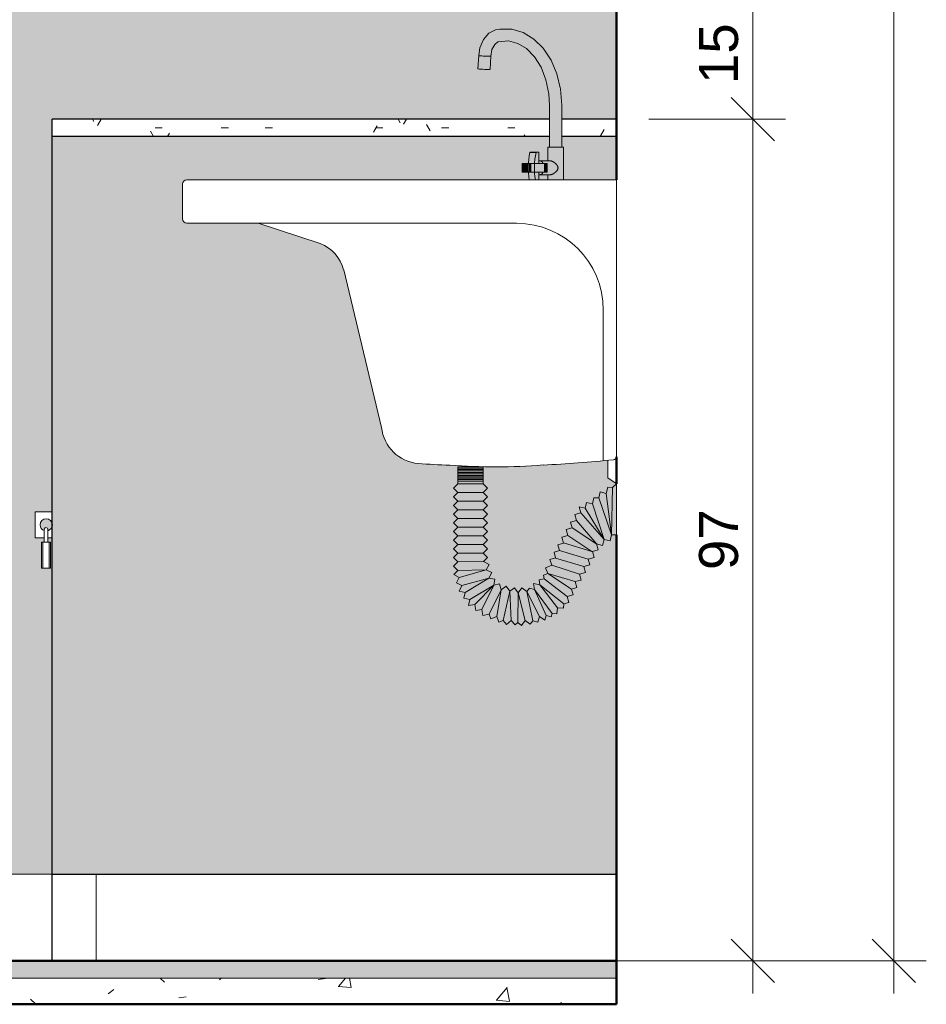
# Model space of a CAD drawing. Header units: metres. Extents: x -9 to 22, y -18.3 to 9.4.
# Tile 10 of 66: x 11.7 to 12.8, y -0.1 to 1.1. Entities that reach past the tile are written whole.
import ezdxf

# ---------------------------------------------------------------- set-up
doc = ezdxf.new("R2010")
doc.units = ezdxf.units.M
for name, color, linetype, lineweight in [('A-ANNO-DIMS', 7, 'Continuous', 9), ('A-ANNO-DIMS-25', 7, 'Continuous', 9), ('A-DETL-GENF', 7, 'Continuous', 5), ('A-DOOR', 7, 'Continuous', 5), ('A-FLOR', 7, 'Continuous', 5), ('A-FLOR-MCUT', 7, 'Continuous', 5), ('A-FLOR-PATT', 7, 'Continuous', 5), ('A-WALL', 7, 'Continuous', 5), ('A-WALL-PATT', 7, 'Continuous', 5), ('I-WALL', 7, 'Continuous', 5), ('P-SANR-FIXT', 7, 'Continuous', 5), ('Q-CASE', 7, 'Continuous', 5), ('Q-SPCQ', 7, 'Continuous', 5)]:
    doc.layers.add(name, color=color, linetype=linetype, lineweight=lineweight)
doc.layers.add('A-DETL', color=7, linetype='Continuous', lineweight=5, true_color=0x00a600)
doc.styles.add('Arial_4', font='arial.ttf', dxfattribs={"height": 0.045})
doc.dimstyles.new('Com_linha__ref__contínua__-_Cor_Vermelha_Arial_1_8mm', dxfattribs={"dimscale": 0.3048, "dimtxt": 0.045912, "dimasz": 0.164042, "dimexe": 0.123031, "dimexo": 0.123031, "dimgap": 0.012303, "dimtad": 1, "dimdec": 1, "dimlfac": 100, "dimrnd": 0.1, "dimdsep": 46, "dimtxsty": 'Arial_4', "dimblk1": 'OBLIQUE', "dimblk2": 'OBLIQUE', "dimsah": 1, "dimcen": 0.09, "dimdle": 0.123031, "dimazin": 0, "dimtfac": 1, "dimtdec": 4, "dimtix": 1, "dimtmove": 0, "dimatfit": 3, "dimfxl": 1, "dimtvp": 1, "dimtolj": 1, "dimtzin": 0, "dimarcsym": 2})

# ---------------------------------------------------------------- blocks, each defined once
blk = doc.blocks.new('TAMPO DO ABRIGO GLP EM GRANITO CINZA ANDORINHA - TAMPO DO ABRIGO GLP EM GRANITO CINZA ANDORINHA-1861549-3b')
at = {"layer": 'Q-CASE', "true_color": 0xa7a7a7}
h = blk.add_hatch(dxfattribs=at)
h.set_pattern_fill('FP_2', color=253, style=0, pattern_type=2)
h.set_pattern_definition([(0, (0, 0), (0.1016, 0.0254), [0.00838, -0.06782, 0.00838, -0.06782, -0.4064]), (0, (0, 0), (0.1016, 0.0254), [-0.1524, 0.00838, -0.14402, 0.00838, -0.06782, -0.1778]), (0, (0, 0), (0.1016, 0.0254), [-0.381, 0.00838, -0.04242, 0.00838, -0.11862]), (120, (0.0381, 0.0127), (-0.072797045, 0.07528818), [0.00838, -0.06782, 0.00838, -0.06782, -0.4064]), (120, (0.0381, 0.0127), (-0.072797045, 0.07528818), [-0.1524, 0.00838, -0.14402, 0.00838, -0.06782, -0.1778]), (120, (0.0381, 0.0127), (-0.072797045, 0.07528818), [-0.381, 0.00838, -0.04242, 0.00838, -0.11862]), (240, (0.0508, 0.0635), (-0.028802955, -0.10068818), [0.00838, -0.06782, 0.00838, -0.06782, -0.4064]), (240, (0.0508, 0.0635), (-0.028802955, -0.10068818), [-0.1524, 0.00838, -0.14402, 0.00838, -0.06782, -0.1778]), (240, (0.0508, 0.0635), (-0.028802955, -0.10068818), [-0.381, 0.00838, -0.04242, 0.00838, -0.11862])])
h.paths.add_polyline_path([(18.0345, 0.93), (18.075, 0.93), (18.075, 0.95), (18.012, 0.95), (18.012, 0.93), (18.0142, 0.93)])
h.paths.add_polyline_path([(17.425, 0.93), (17.998, 0.93), (17.998, 0.95), (17.425, 0.95)])
at = {"layer": 'Q-CASE'}
for p, q in [((17.425, 0.95), (17.998, 0.95)), ((17.425, 0.93), (17.425, 0.95)), ((18.012, 0.95), (18.075, 0.95)), ((17.998, 0.93), (17.425, 0.93)), ((18.075, 0.93), (18.012, 0.93))]:
    blk.add_line(p, q, dxfattribs=at)
blk = doc.blocks.new('PORTINHOLA PARA_1971258-3b0')
at = {"layer": 'A-DOOR'}
for p, q in [((17.4053, 0.4975), (17.4053, 0.4675)), ((17.425, 0.4975), (17.4053, 0.4975)), ((17.4197, 0.4775), (17.4197, 0.4757)), ((17.4053, 0.4675), (17.4157, 0.4675)), ((17.4157, 0.4625), (17.4157, 0.4675)), ((17.4196, 0.4675), (17.425, 0.4675)), ((17.4126, 0.4625), (17.4126, 0.4325)), ((17.414, 0.4625), (17.4126, 0.4625)), ((17.414, 0.4625), (17.4213, 0.4625)), ((17.414, 0.4625), (17.414, 0.4325)), ((17.4228, 0.4625), (17.4213, 0.4625)), ((17.4213, 0.4325), (17.4213, 0.4625)), ((17.4228, 0.4325), (17.4228, 0.4625)), ((17.4126, 0.4325), (17.414, 0.4325)), ((17.4213, 0.4325), (17.414, 0.4325)), ((17.4213, 0.4325), (17.4228, 0.4325))]:
    blk.add_line(p, q, dxfattribs=at)
at = {"layer": 'A-DOOR', "flags": 128}
for points in [[(17.4157, 0.4775), (17.4166, 0.4792), (17.4177, 0.4795)], [(17.4157, 0.4759), (17.4157, 0.4775), (17.4157, 0.4775)], [(17.4157, 0.4775), (17.4157, 0.4756), (17.4157, 0.4703), (17.4157, 0.463), (17.4157, 0.4625)], [(17.4177, 0.4795), (17.4194, 0.4786), (17.4197, 0.4775)], [(17.4197, 0.4625), (17.4197, 0.4699), (17.4197, 0.4753), (17.4197, 0.4775), (17.4197, 0.4775)], [(17.4197, 0.4675), (17.4197, 0.463), (17.4197, 0.4625)]]:
    blk.add_lwpolyline(points, dxfattribs=at)
at = {"layer": 'A-DOOR'}
for start, end in [(0, 180), (180, 251.576), (285, 360)]:
    blk.add_arc((17.418, 0.4825), 0.00706, start, end, dxfattribs=at)
blk = doc.blocks.new('TORNEIRA DE MESA_ BICA MÓVEL_ BICA ALTA - 1167_C34_Cromado CR10-2217854-3b')
at = {"layer": 'P-SANR-FIXT', "true_color": 0xf4f4f4}
for points in [[(17.9184, 1.0228), (17.9196, 1.031), (17.9226, 1.038), (17.9272, 1.0432), (17.9326, 1.046), (17.9327, 1.0484), (17.9329, 1.0494), (17.9335, 1.0508), (17.9344, 1.0519), (17.9318, 1.0506), (17.9272, 1.0479), (17.9226, 1.0424), (17.9196, 1.0374), (17.9177, 1.0309), (17.917, 1.0271), (17.9164, 1.0231), (17.9175, 1.0229)], [(17.9291, 1.0224), (17.9303, 1.0226), (17.931, 1.028), (17.9336, 1.0347), (17.9344, 1.0357), (17.9371, 1.0382), (17.9394, 1.0392), (17.9385, 1.0391), (17.9371, 1.0393), (17.9354, 1.0404), (17.9343, 1.0417), (17.9335, 1.0432), (17.9329, 1.0446), (17.9326, 1.0459), (17.9272, 1.0432), (17.9225, 1.0376), (17.9196, 1.0309), (17.9184, 1.0228), (17.9274, 1.0224), (17.9288, 1.0224)], [(18.0085, 0.9659), (18.012, 0.9659), (18.0091, 0.9915), (18.0045, 1.0066), (18.0001, 1.0171), (17.9901, 1.0323), (17.9775, 1.0439), (17.97, 1.048), (17.9598, 1.0525), (17.9483, 1.0541), (17.9355, 1.0526), (17.9344, 1.0519), (17.9335, 1.0508), (17.9327, 1.0484), (17.9326, 1.0472), (17.9326, 1.046), (17.9426, 1.0472), (17.9533, 1.0457), (17.9623, 1.0423), (17.9714, 1.0363), (17.9805, 1.0269), (17.9872, 1.0171), (17.9924, 1.0066), (17.9966, 0.9937), (17.9992, 0.98), (18.0001, 0.9659), (18.0069, 0.9659)], [(18.0001, 0.9659), (17.999, 0.9813), (17.9966, 0.9937), (17.9924, 1.0066), (17.9857, 1.0195), (17.9785, 1.0293), (17.971, 1.0366), (17.962, 1.0424), (17.9518, 1.0461), (17.9426, 1.0472), (17.9326, 1.046), (17.9335, 1.0432), (17.9343, 1.0417), (17.9354, 1.0404), (17.9359, 1.04), (17.9371, 1.0393), (17.9385, 1.0391), (17.9485, 1.0402), (17.9557, 1.0392), (17.9671, 1.0347), (17.9757, 1.0282), (17.9832, 1.0182), (17.9891, 1.0085), (17.9926, 0.9996), (17.9966, 0.9829), (17.9983, 0.9659), (17.9992, 0.9659)], [(17.9175, 1.0077), (17.9184, 1.0228), (17.9164, 1.0228), (17.9157, 1.008), (17.9164, 1.0079)], [(17.9274, 1.0071), (17.9294, 1.0073), (17.9301, 1.0225), (17.9248, 1.0225), (17.9184, 1.0228), (17.9175, 1.0077), (17.9252, 1.0072), (17.9259, 1.0071)], [(17.9983, 0.9177), (18.0001, 0.9177), (18.0001, 0.9659), (17.998, 0.9659), (17.998, 0.9177)], [(18.0085, 0.9177), (18.012, 0.9177), (18.0118, 0.9659), (18.0001, 0.9659), (18.0002, 0.9177), (18.0078, 0.9177)], [(17.9825, 0.9115), (17.9825, 0.912), (17.9756, 0.9118), (17.9755, 0.9115), (17.9808, 0.9115)], [(17.9825, 0.88), (17.9858, 0.88), (17.9858, 0.8888), (17.9809, 0.8888), (17.981, 0.8988), (17.9858, 0.8988), (17.9858, 0.912), (17.9831, 0.912), (17.9825, 0.9115), (17.9808, 0.8997), (17.9809, 0.8869), (17.982, 0.88)], [(17.9987, 0.88), (18.014, 0.88), (18.014, 0.9177), (17.9987, 0.9177), (17.9987, 0.9019), (18.0005, 0.9015), (18.0027, 0.9004), (18.005, 0.8988), (18.0063, 0.8974), (18.0074, 0.8956), (18.0078, 0.8939), (18.0072, 0.8918), (18.0058, 0.8899), (18.0034, 0.8877), (18.0002, 0.8861), (17.9987, 0.8859), (17.9987, 0.8824)], [(17.9952, 0.8939), (18.0078, 0.8939), (18.0072, 0.8959), (18.0058, 0.8979), (18.0034, 0.9), (18.0002, 0.9016), (17.9972, 0.9019), (17.9878, 0.9016), (17.9892, 0.9008), (17.9913, 0.8988), (17.9952, 0.8988), (17.9952, 0.8943)], [(17.9922, 0.8888), (17.9924, 0.8888), (17.9922, 0.8988), (17.9916, 0.8988), (17.9918, 0.8888), (17.9921, 0.8888)], [(17.9939, 0.8888), (17.9952, 0.8888), (17.9952, 0.8988), (17.9924, 0.8988), (17.9924, 0.8888)], [(17.9892, 0.8859), (18.0003, 0.8861), (18.0027, 0.8873), (18.005, 0.8889), (18.0063, 0.8904), (18.0075, 0.8927), (18.0078, 0.8939), (17.9952, 0.8939), (17.9952, 0.8888), (17.9907, 0.8888), (17.9904, 0.8882), (17.9889, 0.8868), (17.9876, 0.8861), (17.9878, 0.8859)]]:
    blk.add_hatch(color=7, dxfattribs=at).paths.add_polyline_path(points)
h = blk.add_hatch(color=7, dxfattribs=at)
h.paths.add_polyline_path([(17.9795, 0.88), (17.982, 0.88), (17.9808, 0.8878), (17.9808, 0.8998), (17.9825, 0.9115), (17.9755, 0.9115), (17.9737, 0.8988), (17.9737, 0.8878), (17.9749, 0.88)])
h.paths.add_polyline_path([(17.9771, 0.8888), (17.9744, 0.8888), (17.9745, 0.8988), (17.9801, 0.8988), (17.9801, 0.8888)])
h = blk.add_hatch(color=7, dxfattribs=at)
h.paths.add_polyline_path([(17.996, 0.88), (17.9987, 0.88), (17.9987, 0.8859), (17.996, 0.8859), (17.996, 0.8824)])
h.paths.add_polyline_path([(17.9987, 0.9019), (17.9987, 0.9177), (17.996, 0.9177), (17.9962, 0.9019), (17.9975, 0.9019)])
h = blk.add_hatch(color=7, dxfattribs=at)
h.paths.add_polyline_path([(17.9664, 0.8888), (17.9737, 0.8888), (17.9736, 0.8988), (17.9664, 0.8988)])
h.paths.add_polyline_path([(17.9771, 0.8888), (17.9771, 0.8988), (17.9745, 0.8985), (17.9744, 0.8888)])
h = blk.add_hatch(color=7, dxfattribs=at)
h.paths.add_polyline_path([(17.9858, 0.8888), (17.9916, 0.8888), (17.9916, 0.8988), (17.9809, 0.8988), (17.9809, 0.8888), (17.9839, 0.8888)])
h.paths.add_polyline_path([(17.9801, 0.8888), (17.9801, 0.8988), (17.9771, 0.8988), (17.9771, 0.8888)])
h = blk.add_hatch(color=7, dxfattribs=at)
h.paths.add_polyline_path([(17.9864, 0.8859), (17.9878, 0.8861), (17.9892, 0.8869), (17.9906, 0.8888), (17.9858, 0.8888), (17.9858, 0.886)])
h.paths.add_polyline_path([(17.9865, 0.8988), (17.9908, 0.8988), (17.9899, 0.9), (17.9889, 0.901), (17.9876, 0.9016), (17.9858, 0.9018), (17.9858, 0.8988), (17.9864, 0.8988)])
at = {"layer": 'P-SANR-FIXT'}
for p, q in [((17.9164, 1.0231), (17.9154, 1.0081)), ((17.9294, 1.0073), (17.9304, 1.0225)), ((17.998, 0.9659), (17.998, 0.9177)), ((18.012, 0.9177), (18.012, 0.9659)), ((17.9755, 0.9115), (17.9825, 0.9115)), ((17.9831, 0.912), (17.976, 0.912)), ((17.9858, 0.912), (17.9831, 0.912)), ((17.9858, 0.8988), (17.9858, 0.912)), ((17.996, 0.9177), (17.996, 0.9019)), ((17.9987, 0.9177), (17.996, 0.9177)), ((18.014, 0.9177), (17.9987, 0.9177)), ((18.014, 0.88), (18.014, 0.9177)), ((17.9664, 0.8988), (17.9664, 0.8888)), ((17.9664, 0.8988), (17.9664, 0.8988)), ((17.9734, 0.8988), (17.9664, 0.8988)), ((17.9771, 0.8988), (17.9743, 0.8988)), ((17.98, 0.8988), (17.9771, 0.8988)), ((17.9916, 0.8988), (17.9808, 0.8988)), ((17.9987, 0.9019), (17.9864, 0.9019)), ((17.9924, 0.8988), (17.9916, 0.8988)), ((17.9924, 0.8988), (17.9952, 0.8988)), ((17.9952, 0.8988), (17.9952, 0.8888)), ((17.9664, 0.8888), (17.9734, 0.8888)), ((17.9664, 0.8888), (17.9664, 0.8888)), ((17.9743, 0.8888), (17.9771, 0.8888)), ((17.9771, 0.8888), (17.98, 0.8888)), ((17.9808, 0.8888), (17.9916, 0.8888)), ((17.9858, 0.88), (17.9858, 0.8888)), ((17.9864, 0.8859), (17.9987, 0.8859)), ((17.9916, 0.8888), (17.9924, 0.8888)), ((17.9952, 0.8888), (17.9924, 0.8888)), ((17.996, 0.8859), (17.996, 0.88))]:
    blk.add_line(p, q, dxfattribs=at)
at = {"layer": 'P-SANR-FIXT', "flags": 128}
for points in [[(17.9359, 1.0528), (17.9281, 1.0489), (17.9218, 1.0419), (17.9177, 1.0323), (17.9164, 1.0231)], [(18.012, 0.9659), (18.0106, 0.9845), (18.0064, 1.0021), (17.9997, 1.018), (17.9908, 1.0316), (17.98, 1.0423), (17.9678, 1.0498), (17.9545, 1.0537), (17.9408, 1.0537), (17.9359, 1.0528)], [(17.9304, 1.0225), (17.9317, 1.0303), (17.9348, 1.0361), (17.9384, 1.0389), (17.9393, 1.0392)], [(17.9393, 1.0392), (17.9506, 1.0401), (17.9615, 1.0373), (17.9715, 1.0312), (17.9806, 1.0219), (17.9882, 1.0098), (17.9939, 0.9953), (17.9972, 0.9792), (17.998, 0.9659)]]:
    blk.add_lwpolyline(points, dxfattribs=at)
at = {"layer": 'P-SANR-FIXT'}
for centre, major_axis, ratio, start_param, end_param in [((17.9224, 1.0077), (-0.00699, 0.00043), 0.061628, 0, 0.787304), ((17.9224, 1.0077), (-0.00699, 0.00043), 0.061628, 0.787304, 3.143499), ((18.0151, 0.8938), (0, 0.0588), 0.707107, 1.264849, 1.808058), ((17.976, 0.9112), (0, 0.0008), 0.707107, 0.244346, 1.22173), ((18.0222, 0.8938), (0, 0.0588), 0.707107, 1.264849, 1.808058), ((17.9831, 0.9112), (0, 0.0008), 0.707107, 0, 1.22173), ((17.9864, 0.8939), (0, 0.008), 0.707107, 5.378985, 6.374275), ((17.9864, 0.8939), (0, 0.008), 0.707107, 3.050503, 4.015768)]:
    blk.add_ellipse(centre, major_axis=major_axis, ratio=ratio, start_param=start_param, end_param=end_param, dxfattribs=at)
for points, knots in [([(17.9164, 1.0231), (17.9164, 1.0231), (17.9164, 1.0231), (17.9169, 1.023), (17.9178, 1.0229), (17.9184, 1.0228)], [-0.2502611, -0.2502611, -0.2502611, -0.2502611, -0.2222222, -0.1111111, 0, 0, 0, 0]), ([(17.9184, 1.0228), (17.9193, 1.0228), (17.9215, 1.0226), (17.9248, 1.0225), (17.9275, 1.0224), (17.9292, 1.0224), (17.9302, 1.0225), (17.9304, 1.0225), (17.9304, 1.0225)], [-1, -1, -1, -1, -0.8333333, -0.6666667, -0.5555556, -0.4444444, -0.3333333, -0.2506871, -0.2506871, -0.2506871, -0.2506871]), ([(18.0078, 0.8939), (18.0078, 0.8942), (18.0077, 0.8947), (18.0075, 0.8952), (18.0074, 0.8955), (18.0073, 0.8958), (18.0072, 0.896), (18.0071, 0.8963), (18.0069, 0.8966), (18.0066, 0.8969), (18.0064, 0.8972), (18.0063, 0.8974), (18.0061, 0.8976), (18.0059, 0.8978), (18.0057, 0.8981), (18.0054, 0.8984), (18.0051, 0.8986), (18.005, 0.8988), (18.0048, 0.899), (18.0045, 0.8992), (18.0042, 0.8994), (18.0038, 0.8997), (18.0034, 0.9), (18.003, 0.9003), (18.0026, 0.9005), (18.0022, 0.9008), (18.0018, 0.901), (18.0014, 0.9012), (18.001, 0.9014), (18.0006, 0.9015), (18, 0.9017), (17.9994, 0.9018), (17.9989, 0.9019), (17.9987, 0.9019)], [0, 0, 0, 0, 0.071429, 0.107143, 0.125, 0.142857, 0.160714, 0.178571, 0.214286, 0.25, 0.267857, 0.285714, 0.303571, 0.321429, 0.357143, 0.392857, 0.410714, 0.428571, 0.446429, 0.464286, 0.5, 0.535714, 0.571429, 0.607143, 0.642857, 0.678571, 0.714286, 0.75, 0.785714, 0.821429, 0.857143, 0.928571, 1, 1, 1, 1]), ([(17.9987, 0.8859), (17.9989, 0.8859), (17.9994, 0.8859), (18, 0.8861), (18.0006, 0.8862), (18.001, 0.8864), (18.0014, 0.8866), (18.0018, 0.8867), (18.0022, 0.887), (18.0026, 0.8872), (18.003, 0.8875), (18.0034, 0.8877), (18.0038, 0.888), (18.0042, 0.8883), (18.0045, 0.8886), (18.0048, 0.8888), (18.005, 0.889), (18.0052, 0.8892), (18.0056, 0.8895), (18.0059, 0.8899), (18.0062, 0.8902), (18.0063, 0.8904), (18.0066, 0.8907), (18.0069, 0.8911), (18.0072, 0.8916), (18.0073, 0.8919), (18.0074, 0.8921), (18.0076, 0.8925), (18.0077, 0.8931), (18.0078, 0.8936), (18.0078, 0.8939)], [0, 0, 0, 0, 0.071429, 0.142857, 0.178571, 0.214286, 0.25, 0.285714, 0.321429, 0.357143, 0.392857, 0.428571, 0.464286, 0.5, 0.535714, 0.553571, 0.571429, 0.598214, 0.625, 0.678571, 0.705357, 0.71875, 0.732143, 0.785714, 0.839286, 0.852679, 0.866071, 0.892857, 0.946429, 1, 1, 1, 1])]:
    blk.add_open_spline(points, degree=3, knots=knots, dxfattribs=at)
blk.add_open_spline([(17.9304, 1.0225), (17.9304, 1.0225), (17.9304, 1.0225), (17.9303, 1.0226)], degree=3, dxfattribs=at)
blk = doc.blocks.new('TANQUE EM MÁRMORE SINTÉTICO 34L E 1 BATEDOR - TQ_03_Branco Gelo GE17-2860659-3b')
at = {"layer": 'P-SANR-FIXT'}
for p, q in [((17.575, 0.875), (17.575, 0.835)), ((18.075, 0.88), (17.58, 0.88)), ((18.075, 0.561), (18.075, 0.88)), ((17.58, 0.83), (17.6623, 0.83)), ((17.6623, 0.83), (17.7337, 0.8068)), ((17.6623, 0.83), (17.96, 0.83)), ((17.7608, 0.7762), (17.8044, 0.5948)), ((18.06, 0.73), (18.06, 0.5564))]:
    blk.add_line(p, q, dxfattribs=at)
for centre, radius, start, end in [((17.58, 0.875), 0.005, 90, 180), ((17.58, 0.835), 0.005, 180, 270), ((17.96, 0.73), 0.1, 0, 90), ((17.7172, 0.7649), 0.045, 14.5579, 68.5003), ((17.8505, 0.5992), 0.0462, 185.4804, 265.382), ((17.9339, 1.8568), 1.3066, 272.488, 276.0459), ((18.0716, 0.561), 0.00348, 270, 360), ((17.9339, 1.8568), 1.3066, 266.1726, 267.7687), ((17.9353, 1.2497), 0.7004, 265.7237, 274.533), ((17.9353, 1.2497), 0.7004, 265.7237, 274.533)]:
    blk.add_arc(centre, radius, start, end, dxfattribs=at)
blk = doc.blocks.new('MAO FRANCESA_5 - MAO FRANCESA_1-2861545-3b')
at = {"layer": 'Q-SPCQ'}
for p, q in [((18.065, 0.5569), (18.065, 0.5367)), ((18.0746, 0.53), (18.0746, 0.5594)), ((18.065, 0.5367), (18.0746, 0.53))]:
    blk.add_line(p, q, dxfattribs=at)
blk = doc.blocks.new('DIMBLOCK30-3b')
at = {"layer": 'A-ANNO-DIMS-25', "color": 242, "true_color": 0xbd2b2e, "transparency": 16777216}
for p, q in [((12.5763, 0.95), (12.5513, 0.975)), ((12.5763, 0.95), (12.4564, 0.95)), ((12.5763, -0.0575), (12.5763, 0.95)), ((12.5763, 0.95), (12.6013, 0.925)), ((12.5763, 0.95), (12.6138, 0.95)), ((12.5763, -0.02), (12.5513, 0.005)), ((12.5763, -0.02), (12.4564, -0.02)), ((12.5763, -0.02), (12.6013, -0.045)), ((12.5763, -0.02), (12.6138, -0.02))]:
    blk.add_line(p, q, dxfattribs=at)
at = {"layer": 'A-ANNO-DIMS-25', "color": 0, "transparency": 16777216, "insert": (12.5141, 0.4304), "char_height": 0.045, "width": 0.083065, "attachment_point": 1, "rotation": 90, "line_spacing_factor": 0.941778, "style": 'Arial_4'}
blk.add_mtext('97', dxfattribs=at)
blk = doc.blocks.new('_Oblique')
at = {"color": 0, "linetype": 'ByBlock', "lineweight": -2}
blk.add_line((-0.5, -0.5), (0.5, 0.5), dxfattribs=at)
blk = doc.blocks.new('DIMBLOCK31-3b')
at = {"layer": 'A-ANNO-DIMS-25', "color": 242, "true_color": 0xbd2b2e, "transparency": 16777216}
for p, q in [((12.5763, 1.1), (12.5513, 1.125)), ((12.5763, 1.1), (12.2564, 1.1)), ((12.5763, 0.95), (12.5763, 1.1)), ((12.5763, 1.1), (12.6013, 1.075)), ((12.5763, 1.1), (12.6138, 1.1)), ((12.5763, 0.95), (12.5513, 0.975)), ((12.5763, 0.95), (12.4564, 0.95)), ((12.5763, 0.95), (12.6013, 0.925)), ((12.5763, 0.95), (12.6138, 0.95))]:
    blk.add_line(p, q, dxfattribs=at)
at = {"layer": 'A-ANNO-DIMS-25', "color": 0, "transparency": 16777216, "insert": (12.5141, 0.9904), "char_height": 0.045, "width": 0.083065, "attachment_point": 1, "rotation": 90, "line_spacing_factor": 0.941778, "style": 'Arial_4'}
blk.add_mtext('15', dxfattribs=at)
blk = doc.blocks.new('DIMBLOCK34-3b')
at = {"layer": 'A-ANNO-DIMS-25', "color": 242, "true_color": 0xbd2b2e, "transparency": 16777216}
for p, q in [((12.7386, -0.0575), (12.7386, 2.5675)), ((12.7386, 2.53), (12.7136, 2.555)), ((12.7386, 2.53), (12.39, 2.53)), ((12.7386, 2.53), (12.7636, 2.505)), ((12.7386, 2.53), (12.7761, 2.53)), ((12.7386, -0.02), (12.7136, 0.005)), ((12.7386, -0.02), (12.39, -0.02)), ((12.7386, -0.02), (12.7636, -0.045)), ((12.7386, -0.02), (12.7761, -0.02))]:
    blk.add_line(p, q, dxfattribs=at)
at = {"layer": 'A-ANNO-DIMS-25', "color": 0, "transparency": 16777216, "insert": (12.6764, 1.2031), "char_height": 0.045, "width": 0.124597, "attachment_point": 1, "rotation": 90, "line_spacing_factor": 0.941778, "style": 'Arial_4'}
blk.add_mtext('255', dxfattribs=at)

msp = doc.modelspace()

# ---------------------------------------------------------------- hatches: boundary and pattern name
at = {"layer": 'A-DETL-GENF', "true_color": 0xffffff}
msp.add_hatch(color=7, dxfattribs=at).paths.add_polyline_path([(12.3096, 0.3665), (12.3139, 0.3721), (12.3195, 0.3679), (12.3226, 0.3719), (12.3283, 0.3702), (12.3305, 0.3768), (12.3363, 0.3725), (12.3381, 0.378), (12.3439, 0.3763), (12.345, 0.3803), (12.3505, 0.3798), (12.351, 0.3869), (12.3581, 0.3863), (12.3584, 0.3914), (12.3642, 0.393), (12.3624, 0.3998), (12.3692, 0.4017), (12.3673, 0.4085), (12.3734, 0.4102), (12.3715, 0.417), (12.3784, 0.4189), (12.3765, 0.4257), (12.3833, 0.4276), (12.3814, 0.4344), (12.3882, 0.4363), (12.3863, 0.4431), (12.3932, 0.445), (12.3913, 0.4518), (12.3981, 0.4537), (12.3962, 0.4605), (12.4031, 0.4588), (12.4047, 0.4657), (12.4116, 0.4641), (12.4133, 0.4711), (12.4189, 0.4711), (12.4189, 0.5299), (12.4146, 0.5255), (12.4089, 0.5255), (12.4072, 0.5187), (12.4004, 0.5204), (12.3987, 0.5135), (12.3931, 0.5137), (12.3913, 0.5067), (12.3845, 0.5083), (12.3829, 0.5015), (12.376, 0.5031), (12.3779, 0.4963), (12.371, 0.4944), (12.3729, 0.4876), (12.3661, 0.4857), (12.368, 0.4789), (12.3612, 0.477), (12.3631, 0.4702), (12.3563, 0.4682), (12.3581, 0.4615), (12.3513, 0.4596), (12.3532, 0.4528), (12.3471, 0.4511), (12.3489, 0.4443), (12.3421, 0.4424), (12.3447, 0.4359), (12.3374, 0.433), (12.3401, 0.4264), (12.335, 0.4244), (12.3358, 0.4204), (12.3298, 0.4192), (12.3307, 0.4135), (12.3234, 0.4149), (12.3245, 0.4079), (12.3188, 0.4097), (12.3157, 0.4057), (12.3101, 0.4099), (12.3058, 0.4043), (12.3017, 0.41), (12.296, 0.4059), (12.2919, 0.4117), (12.2861, 0.4076), (12.2844, 0.4144), (12.2776, 0.4128), (12.279, 0.4197), (12.272, 0.4211), (12.2753, 0.4274), (12.269, 0.4306), (12.2723, 0.4369), (12.266, 0.4402), (12.2705, 0.4447), (12.2655, 0.4497), (12.2705, 0.4547), (12.2655, 0.4597), (12.2705, 0.4647), (12.2655, 0.4697), (12.2705, 0.4747), (12.2655, 0.4797), (12.2705, 0.4847), (12.2655, 0.4897), (12.2705, 0.4947), (12.2655, 0.4997), (12.2705, 0.5047), (12.2655, 0.5097), (12.2705, 0.5147), (12.2655, 0.5197), (12.2705, 0.5247), (12.2655, 0.5298), (12.2655, 0.5495), (12.2361, 0.5493), (12.2361, 0.5297), (12.2311, 0.5247), (12.2361, 0.5197), (12.2311, 0.5147), (12.2361, 0.5097), (12.2311, 0.5047), (12.2361, 0.4997), (12.2311, 0.4947), (12.2361, 0.4897), (12.2311, 0.4847), (12.2361, 0.4797), (12.2311, 0.4747), (12.2361, 0.4697), (12.2311, 0.4647), (12.2361, 0.4597), (12.2311, 0.4547), (12.2361, 0.4497), (12.2311, 0.4447), (12.2361, 0.4397), (12.2311, 0.4347), (12.2361, 0.4297), (12.2316, 0.4252), (12.2379, 0.4219), (12.2346, 0.4156), (12.2409, 0.4124), (12.2376, 0.4061), (12.2446, 0.4047), (12.2432, 0.3978), (12.2501, 0.3964), (12.2487, 0.3894), (12.2557, 0.3907), (12.257, 0.3838), (12.2639, 0.3851), (12.2652, 0.3781), (12.2723, 0.3794), (12.2744, 0.3742), (12.281, 0.3768), (12.2836, 0.3703), (12.2883, 0.3721), (12.2923, 0.3676), (12.2977, 0.3721), (12.3023, 0.3671), (12.3053, 0.3698), (12.3082, 0.3676)])
at = {"layer": 'A-FLOR', "true_color": 0xbbc5c4}
msp.add_hatch(color=9, dxfattribs=at).paths.add_polyline_path([(11.7689, -0.04), (12.4189, -0.04), (12.4189, -0.02), (9.8189, -0.02), (9.8189, -0.04), (11.4439, -0.04)])
at = {"layer": 'A-FLOR-PATT', "true_color": 0x787878}
h = msp.add_hatch(dxfattribs=at)
h.set_pattern_fill('FP_11', color=8, style=0, pattern_type=2)
h.set_pattern_definition([(50, (-5.6561, 0), (0.1821895, -0.015938), [0.01905, -0.20955]), (355, (-5.6561, 0), (-0.0352423, 0.1910586), [0.01524, -0.16764]), (100.451, (-5.64093, -0.00133), (0.146942, 0.1751196), [0.01619, -0.17809]), (46.184, (-5.6561, 0.0508), (0.2710768, -0.0420454), [0.02857, -0.31432]), (96.636, (-5.63352, 0.0473), (0.237407, 0.2474328), [0.02429, -0.26714]), (351.184, (-5.6561, 0.0508), (0.237406, 0.247428), [0.02286, -0.25146]), (21, (-5.6307, 0.0381), (0.1516197, -0.1022669), [0.01905, -0.20955]), (326, (-5.6307, 0.0381), (0.0618035, 0.1841894), [0.01524, -0.16764]), (71.451, (-5.61808, 0.02958), (0.213418, 0.0819242), [0.01619, -0.17809]), (37.5, (-5.656106, 0), (0.00308637, 0.08455105), [0.00838, -0.15723, 0.00838, -0.1618, -0.16827]), (37.5, (-5.656106, 0), (0.00308637, 0.08455105), [-0.33579, 0.00838, -0.15989]), (7.5, (-5.65611, 0), (0.06681573, 0.10017824), [0.00838, -0.08865, 0.00838, -0.15342, -0.06413]), (7.5, (-5.65611, 0), (0.06681573, 0.10017824), [-0.25883, 0.00838, -0.05575]), (327.5, (-5.712746, 0), (0.13558658, -0.0057276), [0.00838, -0.05512, 0.00838, -0.18974, -0.26289]), (327.5, (-5.712746, 0), (0.13558658, -0.0057276), [-0.26162, 0.00838, -0.25451]), (317.5, (-5.73815, 0), (0.1481253, 0.0254287), [0.00838, -0.07417, 0.00838, -0.12319, -0.18669]), (317.5, (-5.73815, 0), (0.1481253, 0.0254287), [-0.21412, 0.00838, -0.17831])])
h.paths.add_polyline_path([(11.4439, -0.07), (12.4189, -0.07), (12.4189, -0.04), (9.8189, -0.04), (9.8189, -0.07), (11.1189, -0.07)])
at = {"layer": 'A-WALL-PATT', "true_color": 0x787878}
h = msp.add_hatch(dxfattribs=at)
h.set_pattern_fill('FP_13', color=8, style=0, pattern_type=2)
h.set_pattern_definition([(0, (10.7689, -0.02), (0, 0.6), []), (90, (10.7689, -0.02), (-0.6, 4e-17), [])])
h.paths.add_polyline_path([(11.7689, -0.02), (11.7689, 0.08), (10.7689, 0.08), (10.7689, -0.02), (11.4439, -0.02)])
h = msp.add_hatch(dxfattribs=at)
h.set_pattern_fill('FP_14', color=8, style=0, pattern_type=2)
h.set_pattern_definition([(0, (13.0189, -0.02), (0, 0.6), []), (90, (13.0189, -0.02), (-0.6, 4e-17), [])])
h.paths.add_polyline_path([(11.9315, -0.02), (12.4189, -0.02), (12.4189, 0.08), (11.7689, 0.08), (11.769, -0.02)])
at = {"layer": 'I-WALL', "true_color": 0xdbcc9e}
h = msp.add_hatch(color=9, dxfattribs=at)
h.paths.add_polyline_path([(10.7689, 0.08), (11.7689, 0.08), (11.7689, 0.4675), (11.7635, 0.4675), (11.7634, 0.4664), (11.7636, 0.4625), (11.7667, 0.4625), (11.7667, 0.4325), (11.7565, 0.4325), (11.7565, 0.4625), (11.7597, 0.4625), (11.7596, 0.4675), (11.7492, 0.4675), (11.7492, 0.4975), (11.7689, 0.4975), (11.769, 0.95), (12.3419, 0.95), (12.3419, 0.9659), (12.3404, 0.9842), (12.3363, 1), (12.3321, 1.0099), (12.326, 1.0199), (12.3184, 1.0293), (12.311, 1.0347), (12.2987, 1.0394), (12.2924, 1.0402), (12.2831, 1.0391), (12.2808, 1.038), (12.2774, 1.0344), (12.2758, 1.0306), (12.2748, 1.027), (12.274, 1.019), (12.2731, 1.0072), (12.2698, 1.0071), (12.2614, 1.0077), (12.2593, 1.0081), (12.2603, 1.0231), (12.262, 1.033), (12.2638, 1.038), (12.2671, 1.0434), (12.2716, 1.0484), (12.2794, 1.0526), (12.2809, 1.0529), (12.2927, 1.0542), (12.3047, 1.0523), (12.3162, 1.0469), (12.3217, 1.0437), (12.334, 1.0323), (12.3442, 1.0169), (12.3499, 1.002), (12.3533, 0.9907), (12.3559, 0.9652), (12.3559, 0.95), (12.4189, 0.95), (12.4189, 1.5), (12.2189, 1.5), (12.2189, 1.1), (11.0189, 1.1), (11.0189, 1.5), (10.7689, 1.5), (10.7689, 0.2612)])
h.paths.add_polyline_path([(11.7636, 0.4757), (11.7637, 0.4757), (11.7654, 0.4764), (11.7669, 0.4775), (11.768, 0.479), (11.7687, 0.4807), (11.7689, 0.4825), (11.7687, 0.4843), (11.768, 0.486), (11.7669, 0.4875), (11.7646, 0.4889), (11.7637, 0.4893), (11.7619, 0.4896), (11.7591, 0.4889), (11.7583, 0.4886), (11.7565, 0.487), (11.7558, 0.486), (11.7551, 0.4843), (11.7548, 0.4825), (11.7551, 0.4807), (11.756, 0.4786), (11.7569, 0.4775), (11.7588, 0.4762), (11.7596, 0.4759), (11.7598, 0.4773), (11.7603, 0.4789), (11.7616, 0.4795), (11.7633, 0.4785), (11.7634, 0.4773), (11.7636, 0.4757), (11.7636, 0.4757)])
h.paths.add_polyline_path([(10.9158, 1.0406), (10.8595, 1.0406), (10.8595, 1.16), (10.9384, 1.16), (10.9384, 1.0406), (10.9174, 1.0406)])
h.paths.add_polyline_path([(10.9091, 1.0797), (10.9101, 1.08), (10.9108, 1.0807), (10.9111, 1.0817), (10.9108, 1.0827), (10.9101, 1.0834), (10.9091, 1.0837), (10.9081, 1.0834), (10.9073, 1.0826), (10.9071, 1.0817), (10.9073, 1.0807), (10.9081, 1.08), (10.9085, 1.0798)])
h.paths.add_polyline_path([(10.8888, 1.0797), (10.8898, 1.08), (10.8905, 1.0807), (10.8908, 1.0817), (10.8905, 1.0827), (10.8898, 1.0834), (10.8888, 1.0837), (10.8878, 1.0834), (10.8871, 1.0827), (10.8868, 1.0817), (10.8871, 1.0807), (10.8878, 1.08), (10.8883, 1.0798)])
h.paths.add_polyline_path([(10.8989, 1.082), (10.8999, 1.0822), (10.9007, 1.0831), (10.9009, 1.084), (10.9007, 1.085), (10.8999, 1.0857), (10.8989, 1.086), (10.8979, 1.0857), (10.8972, 1.085), (10.8969, 1.084), (10.8972, 1.083), (10.8979, 1.0822), (10.8984, 1.082)])
h = msp.add_hatch(color=9, dxfattribs=at)
h.paths.add_polyline_path([(11.7689, 0.08), (12.4189, 0.08), (12.4189, 0.4709), (12.4132, 0.4709), (12.4116, 0.4641), (12.4047, 0.4657), (12.4031, 0.4588), (12.3962, 0.4605), (12.3981, 0.4537), (12.3913, 0.4518), (12.3932, 0.445), (12.3863, 0.4431), (12.3882, 0.4363), (12.3814, 0.4344), (12.3833, 0.4276), (12.3765, 0.4257), (12.3784, 0.4189), (12.3715, 0.417), (12.3734, 0.4102), (12.3673, 0.4085), (12.3692, 0.4017), (12.3624, 0.3998), (12.3642, 0.393), (12.3584, 0.3914), (12.3581, 0.3863), (12.351, 0.3869), (12.3505, 0.3798), (12.345, 0.3803), (12.3439, 0.3763), (12.3381, 0.378), (12.3363, 0.3725), (12.3304, 0.3768), (12.3283, 0.3702), (12.3226, 0.3719), (12.3195, 0.3679), (12.3139, 0.3721), (12.3096, 0.3665), (12.3053, 0.3698), (12.3023, 0.3671), (12.2974, 0.3722), (12.2923, 0.3676), (12.2883, 0.3721), (12.2836, 0.3703), (12.281, 0.3768), (12.2744, 0.3742), (12.2723, 0.3794), (12.2652, 0.3781), (12.2639, 0.3851), (12.257, 0.3838), (12.2557, 0.3907), (12.2487, 0.3894), (12.2501, 0.3964), (12.2432, 0.3978), (12.2446, 0.4047), (12.2376, 0.4061), (12.2409, 0.4124), (12.2346, 0.4156), (12.2376, 0.422), (12.2316, 0.4252), (12.2361, 0.4297), (12.2311, 0.4347), (12.2361, 0.4397), (12.2311, 0.4447), (12.2361, 0.4497), (12.2311, 0.4547), (12.2361, 0.4597), (12.2311, 0.4647), (12.2361, 0.4697), (12.2311, 0.4747), (12.2361, 0.4797), (12.2311, 0.4847), (12.2361, 0.4897), (12.2311, 0.4947), (12.2361, 0.4997), (12.2311, 0.5047), (12.2361, 0.5097), (12.2311, 0.5147), (12.2361, 0.5197), (12.2311, 0.5247), (12.2361, 0.5297), (12.2361, 0.5495), (12.2655, 0.5493), (12.2655, 0.5297), (12.2705, 0.5247), (12.2655, 0.5197), (12.2705, 0.5147), (12.2655, 0.5097), (12.2705, 0.5047), (12.2655, 0.4997), (12.2705, 0.4947), (12.2655, 0.4897), (12.2705, 0.4847), (12.2655, 0.4797), (12.2705, 0.4747), (12.2655, 0.4697), (12.2705, 0.4647), (12.2655, 0.4597), (12.2705, 0.4547), (12.2655, 0.4497), (12.2705, 0.4447), (12.266, 0.4402), (12.2723, 0.4369), (12.269, 0.4306), (12.2753, 0.4274), (12.272, 0.4211), (12.279, 0.4197), (12.2776, 0.4128), (12.2844, 0.4144), (12.2861, 0.4076), (12.2919, 0.4117), (12.296, 0.4059), (12.3018, 0.4099), (12.3058, 0.4043), (12.3101, 0.4099), (12.3157, 0.4057), (12.3188, 0.4097), (12.3245, 0.4079), (12.3234, 0.4149), (12.3307, 0.4135), (12.3298, 0.4192), (12.3358, 0.4204), (12.335, 0.4244), (12.3401, 0.4264), (12.3374, 0.433), (12.3447, 0.4359), (12.3421, 0.4424), (12.3489, 0.4443), (12.3471, 0.4511), (12.3532, 0.4528), (12.3513, 0.4596), (12.3581, 0.4615), (12.3562, 0.4683), (12.3631, 0.4702), (12.3612, 0.477), (12.368, 0.4789), (12.3661, 0.4857), (12.3729, 0.4876), (12.371, 0.4944), (12.3779, 0.4963), (12.376, 0.5031), (12.3829, 0.5015), (12.3845, 0.5083), (12.3914, 0.5067), (12.3931, 0.5137), (12.3987, 0.5135), (12.4004, 0.5204), (12.4072, 0.5187), (12.4089, 0.5257), (12.4146, 0.5255), (12.4189, 0.53), (12.4188, 0.5601), (12.4184, 0.5594), (12.4184, 0.53), (12.4089, 0.5367), (12.4089, 0.5569), (12.3751, 0.5538), (12.3346, 0.5514), (12.2808, 0.5493), (12.2088, 0.552), (12.1906, 0.5531), (12.1801, 0.5552), (12.1704, 0.5597), (12.1619, 0.5663), (12.1552, 0.5746), (12.1506, 0.5843), (12.1483, 0.5948), (12.1046, 0.7762), (12.1008, 0.7861), (12.094, 0.7954), (12.0869, 0.8018), (12.0776, 0.8068), (12.0062, 0.83), (11.9226, 0.8302), (11.9214, 0.8307), (11.9204, 0.8315), (11.9196, 0.8325), (11.9191, 0.8337), (11.9189, 0.835), (11.9191, 0.8763), (11.9196, 0.8775), (11.9204, 0.8785), (11.9214, 0.8793), (11.9226, 0.8798), (11.9239, 0.88), (12.3188, 0.88), (12.3175, 0.8888), (12.3103, 0.8888), (12.3103, 0.8988), (12.3176, 0.8988), (12.3176, 0.8997), (12.3196, 0.9119), (12.3197, 0.912), (12.3266, 0.9118), (12.327, 0.912), (12.3297, 0.912), (12.3297, 0.9018), (12.3317, 0.9019), (12.3399, 0.9019), (12.3401, 0.9177), (12.3419, 0.9177), (12.3419, 0.93), (11.7689, 0.93), (11.7689, 0.2612)])
h.paths.add_polyline_path([(12.4189, 0.88), (12.4189, 0.93), (12.3559, 0.93), (12.3559, 0.9177), (12.3579, 0.9177), (12.3581, 0.88), (12.3987, 0.88)])
h.paths.add_polyline_path([(12.3297, 0.88), (12.3399, 0.88), (12.3399, 0.8859), (12.3297, 0.8856), (12.3297, 0.8824)])
at = {"layer": 'I-WALL', "true_color": 0xf4f4f4}
msp.add_hatch(color=7, dxfattribs=at).paths.add_polyline_path([(12.4189, -0.07), (12.419, -0.07), (12.4189, -0.04)])

# ---------------------------------------------------------------- linework, layer by layer
at = {"layer": 'A-DETL', "color": 7, "lineweight": 30}
for p, q in [((11.7689, -0.02), (11.7689, 0.95)), ((12.3419, 0.95), (11.7689, 0.95)), ((12.4189, 0.95), (12.3559, 0.95)), ((12.3419, 0.93), (11.7689, 0.93)), ((12.4189, 0.93), (12.3559, 0.93)), ((11.7689, 0.08), (12.4189, 0.08))]:
    msp.add_line(p, q, dxfattribs=at)
at = {"layer": 'A-DETL', "color": 7}
for p, q in [((12.2655, 0.5495), (12.2361, 0.5495)), ((12.2361, 0.5495), (12.2361, 0.5297)), ((12.2361, 0.5495), (12.2655, 0.5495)), ((12.2655, 0.5479), (12.2361, 0.5479)), ((12.2361, 0.5462), (12.2655, 0.5462)), ((12.2655, 0.5446), (12.2361, 0.5446)), ((12.2655, 0.5297), (12.2655, 0.5495)), ((12.2361, 0.5428), (12.2655, 0.5428)), ((12.2655, 0.5413), (12.2361, 0.5413)), ((12.2361, 0.5395), (12.2655, 0.5395)), ((12.2655, 0.5379), (12.2361, 0.5379)), ((12.2361, 0.5362), (12.2655, 0.5362)), ((12.2655, 0.5346), (12.2361, 0.5346)), ((12.2361, 0.5297), (12.2311, 0.5247)), ((12.2311, 0.5247), (12.2361, 0.5197)), ((12.2361, 0.5328), (12.2655, 0.5328)), ((12.2655, 0.5298), (12.2361, 0.5298)), ((12.2705, 0.5247), (12.2655, 0.5297)), ((12.2655, 0.5197), (12.2705, 0.5247)), ((12.4089, 0.5257), (12.4072, 0.5187)), ((12.4146, 0.5255), (12.4089, 0.5257)), ((12.4146, 0.5255), (12.4133, 0.4711)), ((12.4189, 0.5299), (12.4146, 0.5255)), ((12.4189, 0.4709), (12.4189, 0.5299)), ((12.2361, 0.5197), (12.2311, 0.5147)), ((12.2311, 0.5147), (12.2361, 0.5097)), ((12.2361, 0.5197), (12.2655, 0.5197)), ((12.2705, 0.5147), (12.2655, 0.5197)), ((12.2655, 0.5097), (12.2705, 0.5147)), ((12.3931, 0.5137), (12.3914, 0.5067)), ((12.3987, 0.5135), (12.3931, 0.5137)), ((12.4004, 0.5204), (12.3987, 0.5135)), ((12.3987, 0.5135), (12.4133, 0.4711)), ((12.4072, 0.5187), (12.4004, 0.5204)), ((12.4072, 0.5187), (12.4133, 0.4711)), ((12.2361, 0.5097), (12.2311, 0.5047)), ((12.2311, 0.5047), (12.2361, 0.4997)), ((12.2361, 0.4997), (12.2311, 0.4947)), ((12.2361, 0.5097), (12.2655, 0.5097)), ((12.2655, 0.4997), (12.2361, 0.4997)), ((12.2705, 0.5047), (12.2655, 0.5097)), ((12.2655, 0.4997), (12.2705, 0.5047)), ((12.2705, 0.4947), (12.2655, 0.4997)), ((12.3829, 0.5015), (12.376, 0.5031)), ((12.376, 0.5031), (12.3779, 0.4963)), ((12.3845, 0.5083), (12.3829, 0.5015)), ((12.3829, 0.5015), (12.4047, 0.4657)), ((12.3914, 0.5067), (12.3845, 0.5083)), ((12.3914, 0.5067), (12.4047, 0.4657)), ((12.2311, 0.4947), (12.2361, 0.4897)), ((12.2361, 0.4897), (12.2311, 0.4847)), ((12.2361, 0.4897), (12.2655, 0.4897)), ((12.2655, 0.4897), (12.2705, 0.4947)), ((12.2705, 0.4847), (12.2655, 0.4897)), ((12.3779, 0.4963), (12.371, 0.4944)), ((12.371, 0.4944), (12.3729, 0.4876)), ((12.3779, 0.4963), (12.4047, 0.4657)), ((12.2311, 0.4847), (12.2361, 0.4797)), ((12.2361, 0.4797), (12.2311, 0.4747)), ((12.2361, 0.4797), (12.2655, 0.4797)), ((12.2655, 0.4797), (12.2705, 0.4847)), ((12.2705, 0.4747), (12.2655, 0.4797)), ((12.368, 0.4789), (12.3612, 0.477)), ((12.3612, 0.477), (12.3631, 0.4702)), ((12.3729, 0.4876), (12.3661, 0.4857)), ((12.3661, 0.4857), (12.368, 0.4789)), ((12.368, 0.4789), (12.3963, 0.4603)), ((12.3729, 0.4876), (12.3963, 0.4603)), ((12.2311, 0.4747), (12.2361, 0.4697)), ((12.2361, 0.4697), (12.2311, 0.4647)), ((12.2655, 0.4697), (12.2361, 0.4697)), ((12.2655, 0.4697), (12.2705, 0.4747)), ((12.2705, 0.4647), (12.2655, 0.4697)), ((12.3631, 0.4702), (12.3562, 0.4683)), ((12.3562, 0.4683), (12.3581, 0.4615)), ((12.3631, 0.4702), (12.3908, 0.4519)), ((12.4031, 0.4588), (12.4047, 0.4657)), ((12.4047, 0.4657), (12.4116, 0.4641)), ((12.4116, 0.4641), (12.4133, 0.4711)), ((12.4133, 0.4711), (12.4189, 0.4709)), ((12.2311, 0.4647), (12.2361, 0.4597)), ((12.2361, 0.4597), (12.2311, 0.4547)), ((12.2311, 0.4547), (12.2361, 0.4497)), ((12.2361, 0.4597), (12.2655, 0.4597)), ((12.2655, 0.4597), (12.2705, 0.4647)), ((12.2705, 0.4547), (12.2655, 0.4597)), ((12.2655, 0.4497), (12.2705, 0.4547)), ((12.3581, 0.4615), (12.3513, 0.4596)), ((12.3513, 0.4596), (12.3532, 0.4528)), ((12.3908, 0.4519), (12.3581, 0.4617)), ((12.3981, 0.4537), (12.3962, 0.4605)), ((12.3962, 0.4605), (12.4031, 0.4588)), ((12.2361, 0.4497), (12.2311, 0.4447)), ((12.2311, 0.4447), (12.2361, 0.4397)), ((12.2361, 0.4497), (12.2655, 0.4497)), ((12.2705, 0.4447), (12.2655, 0.4497)), ((12.266, 0.4402), (12.2705, 0.4447)), ((12.3489, 0.4443), (12.3421, 0.4424)), ((12.3532, 0.4528), (12.3471, 0.4511)), ((12.3471, 0.4511), (12.3489, 0.4443)), ((12.3814, 0.4344), (12.3486, 0.4442)), ((12.3863, 0.4431), (12.3532, 0.4528)), ((12.3863, 0.4431), (12.3932, 0.445)), ((12.3882, 0.4363), (12.3863, 0.4431)), ((12.3913, 0.4518), (12.3981, 0.4537)), ((12.3932, 0.445), (12.3913, 0.4518)), ((12.2361, 0.4397), (12.2311, 0.4347)), ((12.2311, 0.4347), (12.2361, 0.4297)), ((12.266, 0.4402), (12.2361, 0.4397)), ((12.2723, 0.4369), (12.266, 0.4402)), ((12.269, 0.4306), (12.2723, 0.4369)), ((12.3447, 0.4359), (12.3374, 0.433)), ((12.3374, 0.433), (12.3401, 0.4264)), ((12.3421, 0.4424), (12.3447, 0.4359)), ((12.3765, 0.4257), (12.3447, 0.4359)), ((12.3814, 0.4344), (12.3882, 0.4363)), ((12.3833, 0.4276), (12.3814, 0.4344)), ((12.2361, 0.4297), (12.2316, 0.4252)), ((12.2316, 0.4252), (12.2379, 0.4219)), ((12.2379, 0.4219), (12.2346, 0.4156)), ((12.2361, 0.4297), (12.269, 0.4306)), ((12.2379, 0.4219), (12.269, 0.4306)), ((12.2409, 0.4124), (12.272, 0.4211)), ((12.2446, 0.4047), (12.272, 0.4211)), ((12.2753, 0.4274), (12.269, 0.4306)), ((12.272, 0.4211), (12.2753, 0.4274)), ((12.279, 0.4197), (12.272, 0.4211)), ((12.3358, 0.4204), (12.3298, 0.4192)), ((12.3401, 0.4264), (12.335, 0.4244)), ((12.335, 0.4244), (12.3358, 0.4204)), ((12.3624, 0.3998), (12.3358, 0.4204)), ((12.3673, 0.4085), (12.3401, 0.4264)), ((12.3715, 0.417), (12.3401, 0.4264)), ((12.3765, 0.4257), (12.3833, 0.4276)), ((12.3784, 0.4189), (12.3765, 0.4257)), ((12.2346, 0.4156), (12.2409, 0.4124)), ((12.2409, 0.4124), (12.2376, 0.4061)), ((12.2501, 0.3964), (12.2779, 0.413)), ((12.2557, 0.3907), (12.2779, 0.413)), ((12.2639, 0.3851), (12.2779, 0.413)), ((12.2776, 0.4128), (12.279, 0.4197)), ((12.2844, 0.4144), (12.2776, 0.4128)), ((12.2861, 0.4076), (12.2844, 0.4144)), ((12.2919, 0.4117), (12.2861, 0.4076)), ((12.296, 0.4059), (12.2919, 0.4117)), ((12.3017, 0.41), (12.296, 0.4059)), ((12.3058, 0.4043), (12.3017, 0.41)), ((12.3101, 0.4099), (12.3058, 0.4043)), ((12.3157, 0.4057), (12.3101, 0.4099)), ((12.3188, 0.4097), (12.3157, 0.4057)), ((12.3245, 0.4079), (12.3188, 0.4097)), ((12.3307, 0.4135), (12.3234, 0.4149)), ((12.3234, 0.4149), (12.3245, 0.4079)), ((12.3298, 0.4192), (12.3307, 0.4135)), ((12.351, 0.3869), (12.3307, 0.4135)), ((12.3584, 0.3914), (12.3307, 0.4135)), ((12.3673, 0.4085), (12.3734, 0.4102)), ((12.3692, 0.4017), (12.3673, 0.4085)), ((12.3715, 0.417), (12.3784, 0.4189)), ((12.3734, 0.4102), (12.3715, 0.417)), ((12.2376, 0.4061), (12.2446, 0.4047)), ((12.2446, 0.4047), (12.2432, 0.3978)), ((12.2432, 0.3978), (12.2501, 0.3964)), ((12.2723, 0.3794), (12.2861, 0.4076)), ((12.281, 0.3768), (12.2861, 0.4076)), ((12.2883, 0.3721), (12.296, 0.4059)), ((12.2975, 0.3723), (12.296, 0.4059)), ((12.3053, 0.3698), (12.3058, 0.4043)), ((12.3139, 0.3722), (12.3058, 0.4043)), ((12.3226, 0.3719), (12.3157, 0.4057)), ((12.3157, 0.4057), (12.3304, 0.3769)), ((12.3245, 0.4079), (12.345, 0.3803)), ((12.3381, 0.378), (12.3245, 0.4079)), ((12.3624, 0.3998), (12.3692, 0.4017)), ((12.3642, 0.393), (12.3624, 0.3998)), ((12.2501, 0.3964), (12.2487, 0.3894)), ((12.2487, 0.3894), (12.2557, 0.3907)), ((12.2557, 0.3907), (12.257, 0.3838)), ((12.3505, 0.3798), (12.351, 0.3869)), ((12.351, 0.3869), (12.3581, 0.3863)), ((12.3581, 0.3863), (12.3584, 0.3914)), ((12.3584, 0.3914), (12.3642, 0.393)), ((12.257, 0.3838), (12.2639, 0.3851)), ((12.2639, 0.3851), (12.2652, 0.3781)), ((12.2652, 0.3781), (12.2723, 0.3794)), ((12.2723, 0.3794), (12.2744, 0.3742)), ((12.2744, 0.3742), (12.281, 0.3768)), ((12.281, 0.3768), (12.2836, 0.3703)), ((12.3283, 0.3702), (12.3304, 0.3769)), ((12.3304, 0.3769), (12.3363, 0.3725)), ((12.3363, 0.3725), (12.3381, 0.378)), ((12.3381, 0.378), (12.3439, 0.3763)), ((12.3439, 0.3763), (12.345, 0.3803)), ((12.345, 0.3803), (12.3505, 0.3798)), ((12.2836, 0.3703), (12.2883, 0.3721)), ((12.2883, 0.3721), (12.2923, 0.3676)), ((12.2923, 0.3676), (12.2975, 0.3723)), ((12.2975, 0.3723), (12.3023, 0.3671)), ((12.3023, 0.3671), (12.3053, 0.3698)), ((12.3053, 0.3698), (12.3096, 0.3665)), ((12.3096, 0.3665), (12.3139, 0.3722)), ((12.3139, 0.3722), (12.3195, 0.3679)), ((12.3195, 0.3679), (12.3226, 0.3719)), ((12.3226, 0.3719), (12.3283, 0.3702))]:
    msp.add_line(p, q, dxfattribs=at)
at = {"layer": 'A-FLOR', "lineweight": 50}
for p, q in [((12.4189, -0.02), (9.8189, -0.02)), ((9.8189, -0.07), (12.4189, -0.07))]:
    msp.add_line(p, q, dxfattribs=at)
at = {"layer": 'A-FLOR-MCUT'}
msp.add_line((12.4189, -0.04), (9.8189, -0.04), dxfattribs=at)
at = {"layer": 'A-WALL'}
for p, q in [((10.7689, 0.08), (12.4189, 0.08)), ((11.7689, -0.02), (11.7689, 0.08))]:
    msp.add_line(p, q, dxfattribs=at)
at = {"layer": 'I-WALL', "lineweight": 50}
for p, q in [((12.4189, 2.5802), (12.4189, 0.88)), ((12.4189, 0.561), (12.4189, 0.5299)), ((12.4189, 0.4709), (12.4189, -0.07)), ((12.4189, -0.07), (12.419, -0.07))]:
    msp.add_line(p, q, dxfattribs=at)
at = {"layer": 'I-WALL'}
for p, q in [((12.3419, 0.93), (11.7689, 0.93)), ((11.7689, 0.93), (11.7689, 0.08)), ((12.4189, 0.93), (12.3559, 0.93))]:
    msp.add_line(p, q, dxfattribs=at)

# ---------------------------------------------------------------- block references
at = {"layer": 'A-DOOR'}
msp.add_blockref('PORTINHOLA PARA_1971258-3b0', (-5.6561, 0), dxfattribs=at)
at = {"layer": 'P-SANR-FIXT'}
for name in ['TORNEIRA DE MESA_ BICA MÓVEL_ BICA ALTA - 1167_C34_Cromado CR10-2217854-3b', 'TANQUE EM MÁRMORE SINTÉTICO 34L E 1 BATEDOR - TQ_03_Branco Gelo GE17-2860659-3b']:
    msp.add_blockref(name, (-5.6561, 0), dxfattribs=at)
at = {"layer": 'Q-CASE'}
msp.add_blockref('TAMPO DO ABRIGO GLP EM GRANITO CINZA ANDORINHA - TAMPO DO ABRIGO GLP EM GRANITO CINZA ANDORINHA-1861549-3b', (-5.6561, 0), dxfattribs=at)
at = {"layer": 'Q-SPCQ'}
msp.add_blockref('MAO FRANCESA_5 - MAO FRANCESA_1-2861545-3b', (-5.6561, 0), dxfattribs=at)

# ---------------------------------------------------------------- dimensions: what is measured, and where the dimension line sits
at = {"layer": 'A-ANNO-DIMS', "color": 242, "true_color": 0xbd2b2e}
for base, p1, p2, override, picture, middle in [((12.7386, 2.53), (12.3525, -0.02), (12.3525, 2.53), {"dimpost": '<>', "dimfxl": 2.55}, 'DIMBLOCK34-3b', (12.7119, 1.255)), ((12.5763, 1.1), (12.4189, 0.95), (12.2189, 1.1), {"dimpost": '<>', "dimfxl": 0.25}, 'DIMBLOCK31-3b', (12.5495, 1.025)), ((12.5763, 0.95), (12.4189, -0.02), (12.4189, 0.95), {"dimpost": '<>', "dimfxl": 0.97}, 'DIMBLOCK30-3b', (12.5495, 0.465))]:
    dim = msp.add_linear_dim(base=base, p1=p1, p2=p2, angle=90, dimstyle='Com_linha__ref__contínua__-_Cor_Vermelha_Arial_1_8mm', override=override, dxfattribs=at)
    dim.commit()
    dim.dimension.update_dxf_attribs({"geometry": picture, "text_midpoint": middle})

doc.saveas('drawing.dxf')
